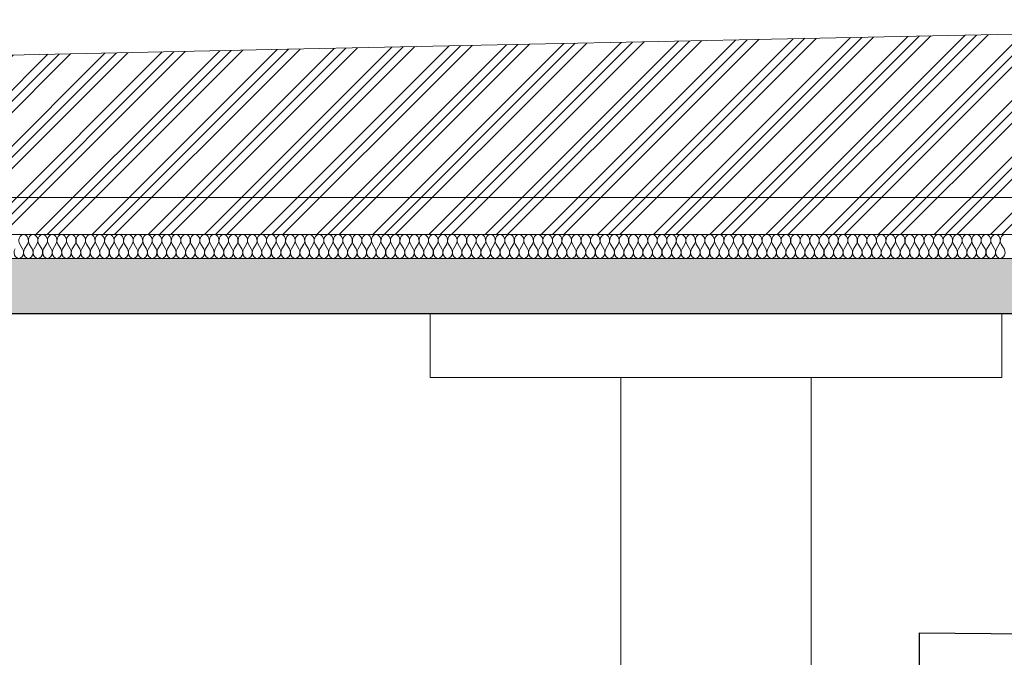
# Model space of a CAD drawing. Header units: millimetres. Extents: x -7244281 to -6598479, y 5719953 to 5938280.
# Tile 12 of 73: x -6785141 to -6778941, y 5730934 to 5734951. Entities that reach past the tile are written whole.
import ezdxf

# ---------------------------------------------------------------- set-up
doc = ezdxf.new("R2010")
doc.units = ezdxf.units.MM
doc.header["$MEASUREMENT"] = 0
doc.set_wipeout_variables(frame=1)
doc.linetypes.add('Wipeout_Contour', pattern=[1000, 0, -1000])
for name, color, linetype, lineweight in [('0_Ном._пера__1', 7, 'Continuous', 0), ('0_Ном._пера__120', 7, 'Continuous', 0), ('АР-Перекрытия_Приямки.АР_Ном._пера__1', 7, 'Continuous', 30), ('АР-Перекрытия_Приямки.АР_Ном._пера__101', 252, 'Continuous', 0), ('АР-Разуклонка кровли_Ном._пера__1', 7, 'Continuous', 0), ('АР-Стены_внутренние_пилоны.АР_Ном._пера__1', 7, 'Continuous', 30), ('АР-Чертеж-Размеры.АР_Ном._пера__1', 7, 'Continuous', 0), ('Местность - Рельеф_Ном._пера__1', 7, 'Continuous', 0)]:
    doc.layers.add(name, color=color, linetype=linetype, lineweight=lineweight)
for name, color, linetype in [('АР-Перекрытия_Приямки.АР', 7, 'Continuous'), ('АР-Разуклонка кровли', 7, 'Continuous'), ('АР-Стены_внутренние_пилоны.АР', 7, 'Continuous'), ('АР-Чертеж-Размеры.АР', 7, 'Continuous'), ('Местность - Рельеф', 7, 'Continuous')]:
    doc.layers.add(name, color=color, linetype=linetype)
doc.styles.add('РЎР“Р•РќР•Р\xa0Р\x98Р\xa0_РЎРўР\x98Р›Р¬_2', font='GOST_Common.ttf')
doc.dimstyles.new('СГЕНЕРИР_СТИЛЬ__3', dxfattribs={"dimtxt": 200, "dimasz": 142.5, "dimexe": 0.18, "dimexo": 300000, "dimgap": 0, "dimtad": 1, "dimlfac": 0.001, "dimzin": 0, "dimdsep": 46, "dimtxsty": 'РЎР“Р•РќР•Р\xa0Р\x98Р\xa0_РЎРўР\x98Р›Р¬_2', "dimblk": 'ARROWHEAD_6', "dimblk1": 'ARROWHEAD_6', "dimblk2": 'ARROWHEAD_6', "dimcen": 0.09, "dimclrd": 7, "dimclre": 7, "dimclrt": 7, "dimadec": 0, "dimazin": 0, "dimtfac": 1, "dimtdec": 4, "dimtmove": 0, "dimatfit": 3, "dimfxl": 1, "dimtolj": 1, "dimtzin": 0, "dimarcsym": 0})
doc.dimstyles.new('СГЕНЕРИР_СТИЛЬ__7', dxfattribs={"dimtxt": 0.18, "dimasz": 91.2, "dimexe": 0.18, "dimexo": 0.0625, "dimgap": 0, "dimtad": 0, "dimtih": 1, "dimtoh": 1, "dimdec": 4, "dimzin": 0, "dimdsep": 46, "dimcen": 0.09, "dimadec": 0, "dimazin": 0, "dimtfac": 1, "dimtdec": 4, "dimtmove": 0, "dimatfit": 3, "dimldrblk": 'ARROWHEAD_11', "dimfxl": 1, "dimtolj": 1, "dimtzin": 0, "dimarcsym": 0})

# ---------------------------------------------------------------- blocks, each defined once
blk = doc.blocks.new('Элемент Разреза_6_1', base_point=(-6283484.9, 5731197))
at = {"layer": 'АР-Перекрытия_Приямки.АР_Ном._пера__101', "linetype": 'Continuous', "lineweight": 0}
h = blk.add_hatch(dxfattribs=at)
h.set_pattern_fill('ЖЕЛЕЗОБЕТОН__PROJECT__0001', color=252, style=0, pattern_type=2)
h.set_pattern_definition([(45, (-6283484.88, 5731196.98), (-84.852814, 84.852814), []), (45, (-6283527.3, 5731239.41), (-84.852814, 84.852814), [90, -30, 0, -30])])
h.paths.add_polyline_path([(-6808853.1, 5733097), (-6767056.6, 5733097), (-6767056.6, 5733447), (-6808853.1, 5733447)])
at = {"layer": 'АР-Перекрытия_Приямки.АР_Ном._пера__1', "color": 7, "linetype": 'Continuous', "lineweight": 30}
for p, q in [((-6767056.6, 5733447), (-6808853.1, 5733447)), ((-6767456.6, 5733097), (-6796706.6, 5733097))]:
    blk.add_line(p, q, dxfattribs=at)
blk = doc.blocks.new('Элемент Разреза_9_1', base_point=(-6283484.9, 5731197))
at = {"layer": 'Местность - Рельеф', "linetype": 'Continuous', "lineweight": 0, "true_color": 0x000000}
h = blk.add_hatch(dxfattribs=at)
h.set_pattern_fill('АЛЮМИНИЙ_0001', color=18, style=0, pattern_type=2)
h.set_pattern_definition([(45, (-6283484.88, 5731196.98), (-176.7767, 176.7767), []), (45, (-6283520.23, 5731232.34), (-176.7767, 176.7767), []), (45, (-6283555.6, 5731267.7), (-176.7767, 176.7767), [])])
h.paths.add_polyline_path([(-6808853.1, 5733447), (-6767056.6, 5733447), (-6767056.6, 5729797), (-6764184.8, 5729797), (-6764184.8, 5734950.9), (-6765000.5, 5734934), (-6768199.7, 5734932.4), (-6777057.5, 5734897), (-6783555, 5734762.4), (-6785794.5, 5734713.8), (-6789811.1, 5734630.6), (-6797346.2, 5734623.6), (-6802770.1, 5734669), (-6808169.9, 5734610.5), (-6808294.5, 5734612.9), (-6808853.1, 5734614.7)])
at = {"layer": 'Местность - Рельеф_Ном._пера__1', "color": 7, "linetype": 'Continuous', "lineweight": 0, "flags": 128}
blk.add_lwpolyline([(-6808853.1, 5734614.7), (-6808294.5, 5734612.9), (-6808169.9, 5734610.5), (-6802770.1, 5734669), (-6797346.2, 5734623.6), (-6789811.1, 5734630.6), (-6785794.5, 5734713.8), (-6783555, 5734762.4), (-6777057.5, 5734897), (-6768199.7, 5734932.4), (-6765000.5, 5734934), (-6764184.8, 5734950.9)], dxfattribs=at)
blk = doc.blocks.new('Элемент Разреза_12_1', base_point=(-6283484.9, 5731197))
at = {"layer": 'АР-Разуклонка кровли_Ном._пера__1', "color": 7, "linetype": 'Continuous', "lineweight": 0, "flags": 128}
blk.add_lwpolyline([(-6767056.6, 5733787), (-6769790.5, 5733831.5), (-6808853.1, 5733831.5)], dxfattribs=at)
blk = doc.blocks.new('Элемент Разреза_13_1', base_point=(-6283484.9, 5731197))
at = {"layer": 'АР-Стены_внутренние_пилоны.АР_Ном._пера__1', "color": 7, "linetype": 'Continuous', "lineweight": 0}
for p, q in [((-6781356.6, 5730330.2), (-6781356.6, 5733097)), ((-6780156.6, 5730197), (-6780156.6, 5733097)), ((-6781356.6, 5726597), (-6781356.6, 5729797)), ((-6780156.6, 5726597), (-6780156.6, 5729797))]:
    blk.add_line(p, q, dxfattribs=at)
blk = doc.blocks.new('*X55', base_point=(-6283484.9, 5731197))
at = {"layer": '0_Ном._пера__1', "color": 7, "linetype": 'Continuous', "lineweight": 0}
for p, q in [((-6785122.5, 5733507), (-6785140.5, 5733537)), ((-6785110.5, 5733507), (-6785092.5, 5733537)), ((-6785062.5, 5733507), (-6785080.5, 5733537)), ((-6785050.5, 5733507), (-6785032.5, 5733537)), ((-6785002.5, 5733507), (-6785020.5, 5733537)), ((-6784990.5, 5733507), (-6784972.5, 5733537)), ((-6784942.5, 5733507), (-6784960.5, 5733537)), ((-6784930.5, 5733507), (-6784912.5, 5733537)), ((-6784882.5, 5733507), (-6784900.5, 5733537)), ((-6784870.5, 5733507), (-6784852.5, 5733537)), ((-6784822.5, 5733507), (-6784840.5, 5733537)), ((-6784810.5, 5733507), (-6784792.5, 5733537)), ((-6784762.5, 5733507), (-6784780.5, 5733537)), ((-6784750.5, 5733507), (-6784732.5, 5733537)), ((-6784702.5, 5733507), (-6784720.5, 5733537)), ((-6784690.5, 5733507), (-6784672.5, 5733537)), ((-6784642.5, 5733507), (-6784660.5, 5733537)), ((-6784630.5, 5733507), (-6784612.5, 5733537)), ((-6784582.5, 5733507), (-6784600.5, 5733537)), ((-6784570.5, 5733507), (-6784552.5, 5733537)), ((-6784522.5, 5733507), (-6784540.5, 5733537)), ((-6784510.5, 5733507), (-6784492.5, 5733537)), ((-6784462.5, 5733507), (-6784480.5, 5733537)), ((-6784450.5, 5733507), (-6784432.5, 5733537)), ((-6784402.5, 5733507), (-6784420.5, 5733537)), ((-6784390.5, 5733507), (-6784372.5, 5733537)), ((-6784342.5, 5733507), (-6784360.5, 5733537)), ((-6784330.5, 5733507), (-6784312.5, 5733537)), ((-6784282.5, 5733507), (-6784300.5, 5733537)), ((-6784270.5, 5733507), (-6784252.5, 5733537)), ((-6784222.5, 5733507), (-6784240.5, 5733537)), ((-6784210.5, 5733507), (-6784192.5, 5733537)), ((-6784162.5, 5733507), (-6784180.5, 5733537)), ((-6784150.5, 5733507), (-6784132.5, 5733537)), ((-6784102.5, 5733507), (-6784120.5, 5733537)), ((-6784090.5, 5733507), (-6784072.5, 5733537)), ((-6784042.5, 5733507), (-6784060.5, 5733537)), ((-6784030.5, 5733507), (-6784012.5, 5733537)), ((-6783982.5, 5733507), (-6784000.5, 5733537)), ((-6783970.5, 5733507), (-6783952.5, 5733537)), ((-6783922.5, 5733507), (-6783940.5, 5733537)), ((-6783910.5, 5733507), (-6783892.5, 5733537)), ((-6783862.5, 5733507), (-6783880.5, 5733537)), ((-6783850.5, 5733507), (-6783832.5, 5733537)), ((-6783802.5, 5733507), (-6783820.5, 5733537)), ((-6783790.5, 5733507), (-6783772.5, 5733537)), ((-6783742.5, 5733507), (-6783760.5, 5733537)), ((-6783730.5, 5733507), (-6783712.5, 5733537)), ((-6783682.5, 5733507), (-6783700.5, 5733537)), ((-6783670.5, 5733507), (-6783652.5, 5733537)), ((-6783622.5, 5733507), (-6783640.5, 5733537)), ((-6783610.5, 5733507), (-6783592.5, 5733537)), ((-6783562.5, 5733507), (-6783580.5, 5733537)), ((-6783550.5, 5733507), (-6783532.5, 5733537)), ((-6783502.5, 5733507), (-6783520.5, 5733537)), ((-6783490.5, 5733507), (-6783472.5, 5733537)), ((-6783442.5, 5733507), (-6783460.5, 5733537)), ((-6783430.5, 5733507), (-6783412.5, 5733537)), ((-6783382.5, 5733507), (-6783400.5, 5733537)), ((-6783370.5, 5733507), (-6783352.5, 5733537)), ((-6783322.5, 5733507), (-6783340.5, 5733537)), ((-6783310.5, 5733507), (-6783292.5, 5733537)), ((-6783262.5, 5733507), (-6783280.5, 5733537)), ((-6783250.5, 5733507), (-6783232.5, 5733537)), ((-6783202.5, 5733507), (-6783220.5, 5733537)), ((-6783190.5, 5733507), (-6783172.5, 5733537)), ((-6783142.5, 5733507), (-6783160.5, 5733537)), ((-6783130.5, 5733507), (-6783112.5, 5733537)), ((-6783082.5, 5733507), (-6783100.5, 5733537)), ((-6783070.5, 5733507), (-6783052.5, 5733537)), ((-6783022.5, 5733507), (-6783040.5, 5733537)), ((-6783010.5, 5733507), (-6782992.5, 5733537)), ((-6782962.5, 5733507), (-6782980.5, 5733537)), ((-6782950.5, 5733507), (-6782932.5, 5733537)), ((-6782902.5, 5733507), (-6782920.5, 5733537)), ((-6782890.5, 5733507), (-6782872.5, 5733537)), ((-6782842.5, 5733507), (-6782860.5, 5733537)), ((-6782830.5, 5733507), (-6782812.5, 5733537)), ((-6782782.5, 5733507), (-6782800.5, 5733537)), ((-6782770.5, 5733507), (-6782752.5, 5733537)), ((-6782722.5, 5733507), (-6782740.5, 5733537)), ((-6782710.5, 5733507), (-6782692.5, 5733537)), ((-6782662.5, 5733507), (-6782680.5, 5733537)), ((-6782650.5, 5733507), (-6782632.5, 5733537)), ((-6782602.5, 5733507), (-6782620.5, 5733537)), ((-6782590.5, 5733507), (-6782572.5, 5733537)), ((-6782542.5, 5733507), (-6782560.5, 5733537)), ((-6782530.5, 5733507), (-6782512.5, 5733537)), ((-6782482.5, 5733507), (-6782500.5, 5733537)), ((-6782470.5, 5733507), (-6782452.5, 5733537)), ((-6782422.5, 5733507), (-6782440.5, 5733537)), ((-6782410.5, 5733507), (-6782392.5, 5733537)), ((-6782362.5, 5733507), (-6782380.5, 5733537)), ((-6782350.5, 5733507), (-6782332.5, 5733537)), ((-6782302.5, 5733507), (-6782320.5, 5733537)), ((-6782290.5, 5733507), (-6782272.5, 5733537)), ((-6782242.5, 5733507), (-6782260.5, 5733537)), ((-6782230.5, 5733507), (-6782212.5, 5733537)), ((-6782182.5, 5733507), (-6782200.5, 5733537)), ((-6782170.5, 5733507), (-6782152.5, 5733537)), ((-6782122.5, 5733507), (-6782140.5, 5733537)), ((-6782110.5, 5733507), (-6782092.5, 5733537)), ((-6782062.5, 5733507), (-6782080.5, 5733537)), ((-6782050.5, 5733507), (-6782032.5, 5733537)), ((-6782002.5, 5733507), (-6782020.5, 5733537)), ((-6781990.5, 5733507), (-6781972.5, 5733537)), ((-6781942.5, 5733507), (-6781960.5, 5733537)), ((-6781930.5, 5733507), (-6781912.5, 5733537)), ((-6781882.5, 5733507), (-6781900.5, 5733537)), ((-6781870.5, 5733507), (-6781852.5, 5733537)), ((-6781822.5, 5733507), (-6781840.5, 5733537)), ((-6781810.5, 5733507), (-6781792.5, 5733537)), ((-6781762.5, 5733507), (-6781780.5, 5733537)), ((-6781750.5, 5733507), (-6781732.5, 5733537)), ((-6781702.5, 5733507), (-6781720.5, 5733537)), ((-6781690.5, 5733507), (-6781672.5, 5733537)), ((-6781642.5, 5733507), (-6781660.5, 5733537)), ((-6781630.5, 5733507), (-6781612.5, 5733537)), ((-6781582.5, 5733507), (-6781600.5, 5733537)), ((-6781570.5, 5733507), (-6781552.5, 5733537)), ((-6781522.5, 5733507), (-6781540.5, 5733537)), ((-6781510.5, 5733507), (-6781492.5, 5733537)), ((-6781462.5, 5733507), (-6781480.5, 5733537)), ((-6781450.5, 5733507), (-6781432.5, 5733537)), ((-6781402.5, 5733507), (-6781420.5, 5733537)), ((-6781390.5, 5733507), (-6781372.5, 5733537)), ((-6781342.5, 5733507), (-6781360.5, 5733537)), ((-6781330.5, 5733507), (-6781312.5, 5733537)), ((-6781282.5, 5733507), (-6781300.5, 5733537)), ((-6781270.5, 5733507), (-6781252.5, 5733537)), ((-6781222.5, 5733507), (-6781240.5, 5733537)), ((-6781210.5, 5733507), (-6781192.5, 5733537)), ((-6781162.5, 5733507), (-6781180.5, 5733537)), ((-6781150.5, 5733507), (-6781132.5, 5733537)), ((-6781102.5, 5733507), (-6781120.5, 5733537)), ((-6781090.5, 5733507), (-6781072.5, 5733537)), ((-6781042.5, 5733507), (-6781060.5, 5733537)), ((-6781030.5, 5733507), (-6781012.5, 5733537)), ((-6780982.5, 5733507), (-6781000.5, 5733537)), ((-6780970.5, 5733507), (-6780952.5, 5733537)), ((-6780922.5, 5733507), (-6780940.5, 5733537)), ((-6780910.5, 5733507), (-6780892.5, 5733537)), ((-6780862.5, 5733507), (-6780880.5, 5733537)), ((-6780850.5, 5733507), (-6780832.5, 5733537)), ((-6780802.5, 5733507), (-6780820.5, 5733537)), ((-6780790.5, 5733507), (-6780772.5, 5733537)), ((-6780742.5, 5733507), (-6780760.5, 5733537)), ((-6780730.5, 5733507), (-6780712.5, 5733537)), ((-6780682.5, 5733507), (-6780700.5, 5733537)), ((-6780670.5, 5733507), (-6780652.5, 5733537)), ((-6780622.5, 5733507), (-6780640.5, 5733537)), ((-6780610.5, 5733507), (-6780592.5, 5733537)), ((-6780562.5, 5733507), (-6780580.5, 5733537)), ((-6780550.5, 5733507), (-6780532.5, 5733537)), ((-6780502.5, 5733507), (-6780520.5, 5733537)), ((-6780490.5, 5733507), (-6780472.5, 5733537)), ((-6780442.5, 5733507), (-6780460.5, 5733537)), ((-6780430.5, 5733507), (-6780412.5, 5733537)), ((-6780382.5, 5733507), (-6780400.5, 5733537)), ((-6780370.5, 5733507), (-6780352.5, 5733537)), ((-6780322.5, 5733507), (-6780340.5, 5733537)), ((-6780310.5, 5733507), (-6780292.5, 5733537)), ((-6780262.5, 5733507), (-6780280.5, 5733537)), ((-6780250.5, 5733507), (-6780232.5, 5733537)), ((-6780202.5, 5733507), (-6780220.5, 5733537)), ((-6780190.5, 5733507), (-6780172.5, 5733537)), ((-6780142.5, 5733507), (-6780160.5, 5733537)), ((-6780130.5, 5733507), (-6780112.5, 5733537)), ((-6780082.5, 5733507), (-6780100.5, 5733537)), ((-6780070.5, 5733507), (-6780052.5, 5733537)), ((-6780022.5, 5733507), (-6780040.5, 5733537)), ((-6780010.5, 5733507), (-6779992.5, 5733537)), ((-6779962.5, 5733507), (-6779980.5, 5733537)), ((-6779950.5, 5733507), (-6779932.5, 5733537)), ((-6779902.5, 5733507), (-6779920.5, 5733537)), ((-6779890.5, 5733507), (-6779872.5, 5733537)), ((-6779842.5, 5733507), (-6779860.5, 5733537)), ((-6779830.5, 5733507), (-6779812.5, 5733537)), ((-6779782.5, 5733507), (-6779800.5, 5733537)), ((-6779770.5, 5733507), (-6779752.5, 5733537)), ((-6779722.5, 5733507), (-6779740.5, 5733537)), ((-6779710.5, 5733507), (-6779692.5, 5733537)), ((-6779662.5, 5733507), (-6779680.5, 5733537)), ((-6779650.5, 5733507), (-6779632.5, 5733537)), ((-6779602.5, 5733507), (-6779620.5, 5733537)), ((-6779590.5, 5733507), (-6779572.5, 5733537)), ((-6779542.5, 5733507), (-6779560.5, 5733537)), ((-6779530.5, 5733507), (-6779512.5, 5733537)), ((-6779482.5, 5733507), (-6779500.5, 5733537)), ((-6779470.5, 5733507), (-6779452.5, 5733537)), ((-6779422.5, 5733507), (-6779440.5, 5733537)), ((-6779410.5, 5733507), (-6779392.5, 5733537)), ((-6779362.5, 5733507), (-6779380.5, 5733537)), ((-6779350.5, 5733507), (-6779332.5, 5733537)), ((-6779302.5, 5733507), (-6779320.5, 5733537)), ((-6779290.5, 5733507), (-6779272.5, 5733537)), ((-6779242.5, 5733507), (-6779260.5, 5733537)), ((-6779230.5, 5733507), (-6779212.5, 5733537)), ((-6779182.5, 5733507), (-6779200.5, 5733537)), ((-6779170.5, 5733507), (-6779152.5, 5733537)), ((-6779122.5, 5733507), (-6779140.5, 5733537)), ((-6779110.5, 5733507), (-6779092.5, 5733537)), ((-6779062.5, 5733507), (-6779080.5, 5733537)), ((-6779050.5, 5733507), (-6779032.5, 5733537)), ((-6779002.5, 5733507), (-6779020.5, 5733537)), ((-6778990.5, 5733507), (-6778972.5, 5733537)), ((-6778942.5, 5733507), (-6778960.5, 5733537))]:
    blk.add_line(p, q, dxfattribs=at)
for centre, start_param, end_param in [((-6785116.5, 5733559.5), 0, 2.214297), ((-6785116.5, 5733559.5), 4.068888, 6.283185), ((-6785056.5, 5733559.5), 0, 2.214297), ((-6785056.5, 5733559.5), 4.068888, 6.283185), ((-6784996.5, 5733559.5), 0, 2.214297), ((-6784996.5, 5733559.5), 4.068888, 6.283185), ((-6784936.5, 5733559.5), 0, 2.214297), ((-6784936.5, 5733559.5), 4.068888, 6.283185), ((-6784876.5, 5733559.5), 0, 2.214297), ((-6784876.5, 5733559.5), 4.068888, 6.283185), ((-6784816.5, 5733559.5), 0, 2.214297), ((-6784816.5, 5733559.5), 4.068888, 6.283185), ((-6784756.5, 5733559.5), 0, 2.214297), ((-6784756.5, 5733559.5), 4.068888, 6.283185), ((-6784696.5, 5733559.5), 0, 2.214297), ((-6784696.5, 5733559.5), 4.068888, 6.283185), ((-6784636.5, 5733559.5), 0, 2.214297), ((-6784636.5, 5733559.5), 4.068888, 6.283185), ((-6784576.5, 5733559.5), 0, 2.214297), ((-6784576.5, 5733559.5), 4.068888, 6.283185), ((-6784516.5, 5733559.5), 0, 2.214297), ((-6784516.5, 5733559.5), 4.068888, 6.283185), ((-6784456.5, 5733559.5), 0, 2.214297), ((-6784456.5, 5733559.5), 4.068888, 6.283185), ((-6784396.5, 5733559.5), 0, 2.214297), ((-6784396.5, 5733559.5), 4.068888, 6.283185), ((-6784336.5, 5733559.5), 0, 2.214297), ((-6784336.5, 5733559.5), 4.068888, 6.283185), ((-6784276.5, 5733559.5), 0, 2.214297), ((-6784276.5, 5733559.5), 4.068888, 6.283185), ((-6784216.5, 5733559.5), 0, 2.214297), ((-6784216.5, 5733559.5), 4.068888, 6.283185), ((-6784156.5, 5733559.5), 0, 2.214297), ((-6784156.5, 5733559.5), 4.068888, 6.283185), ((-6784096.5, 5733559.5), 0, 2.214297), ((-6784096.5, 5733559.5), 4.068888, 6.283185), ((-6784036.5, 5733559.5), 0, 2.214297), ((-6784036.5, 5733559.5), 4.068888, 6.283185), ((-6783976.5, 5733559.5), 0, 2.214297), ((-6783976.5, 5733559.5), 4.068888, 6.283185), ((-6783916.5, 5733559.5), 0, 2.214297), ((-6783916.5, 5733559.5), 4.068888, 6.283185), ((-6783856.5, 5733559.5), 0, 2.214297), ((-6783856.5, 5733559.5), 4.068888, 6.283185), ((-6783796.5, 5733559.5), 0, 2.214297), ((-6783796.5, 5733559.5), 4.068888, 6.283185), ((-6783736.5, 5733559.5), 0, 2.214297), ((-6783736.5, 5733559.5), 4.068888, 6.283185), ((-6783676.5, 5733559.5), 0, 2.214297), ((-6783676.5, 5733559.5), 4.068888, 6.283185), ((-6783616.5, 5733559.5), 0, 2.214297), ((-6783616.5, 5733559.5), 4.068888, 6.283185), ((-6783556.5, 5733559.5), 0, 2.214297), ((-6783556.5, 5733559.5), 4.068888, 6.283185), ((-6783496.5, 5733559.5), 0, 2.214297), ((-6783496.5, 5733559.5), 4.068888, 6.283185), ((-6783436.5, 5733559.5), 0, 2.214297), ((-6783436.5, 5733559.5), 4.068888, 6.283185), ((-6783376.5, 5733559.5), 0, 2.214297), ((-6783376.5, 5733559.5), 4.068888, 6.283185), ((-6783316.5, 5733559.5), 0, 2.214297), ((-6783316.5, 5733559.5), 4.068888, 6.283185), ((-6783256.5, 5733559.5), 0, 2.214297), ((-6783256.5, 5733559.5), 4.068888, 6.283185), ((-6783196.5, 5733559.5), 0, 2.214297), ((-6783196.5, 5733559.5), 4.068888, 6.283185), ((-6783136.5, 5733559.5), 0, 2.214297), ((-6783136.5, 5733559.5), 4.068888, 6.283185), ((-6783076.5, 5733559.5), 0, 2.214297), ((-6783076.5, 5733559.5), 4.068888, 6.283185), ((-6783016.5, 5733559.5), 0, 2.214297), ((-6783016.5, 5733559.5), 4.068888, 6.283185), ((-6782956.5, 5733559.5), 0, 2.214297), ((-6782956.5, 5733559.5), 4.068888, 6.283185), ((-6782896.5, 5733559.5), 0, 2.214297), ((-6782896.5, 5733559.5), 4.068888, 6.283185), ((-6782836.5, 5733559.5), 0, 2.214297), ((-6782836.5, 5733559.5), 4.068888, 6.283185), ((-6782776.5, 5733559.5), 0, 2.214297), ((-6782776.5, 5733559.5), 4.068888, 6.283185), ((-6782716.5, 5733559.5), 0, 2.214297), ((-6782716.5, 5733559.5), 4.068888, 6.283185), ((-6782656.5, 5733559.5), 0, 2.214297), ((-6782656.5, 5733559.5), 4.068888, 6.283185), ((-6782596.5, 5733559.5), 0, 2.214297), ((-6782596.5, 5733559.5), 4.068888, 6.283185), ((-6782536.5, 5733559.5), 0, 2.214297), ((-6782536.5, 5733559.5), 4.068888, 6.283185), ((-6782476.5, 5733559.5), 0, 2.214297), ((-6782476.5, 5733559.5), 4.068888, 6.283185), ((-6782416.5, 5733559.5), 0, 2.214297), ((-6782416.5, 5733559.5), 4.068888, 6.283185), ((-6782356.5, 5733559.5), 0, 2.214297), ((-6782356.5, 5733559.5), 4.068888, 6.283185), ((-6782296.5, 5733559.5), 0, 2.214297), ((-6782296.5, 5733559.5), 4.068888, 6.283185), ((-6782236.5, 5733559.5), 0, 2.214297), ((-6782236.5, 5733559.5), 4.068888, 6.283185), ((-6782176.5, 5733559.5), 0, 2.214297), ((-6782176.5, 5733559.5), 4.068888, 6.283185), ((-6782116.5, 5733559.5), 0, 2.214297), ((-6782116.5, 5733559.5), 4.068888, 6.283185), ((-6782056.5, 5733559.5), 0, 2.214297), ((-6782056.5, 5733559.5), 4.068888, 6.283185), ((-6781996.5, 5733559.5), 0, 2.214297), ((-6781996.5, 5733559.5), 4.068888, 6.283185), ((-6781936.5, 5733559.5), 0, 2.214297), ((-6781936.5, 5733559.5), 4.068888, 6.283185), ((-6781876.5, 5733559.5), 0, 2.214297), ((-6781876.5, 5733559.5), 4.068888, 6.283185), ((-6781816.5, 5733559.5), 0, 2.214297), ((-6781816.5, 5733559.5), 4.068888, 6.283185), ((-6781756.5, 5733559.5), 0, 2.214297), ((-6781756.5, 5733559.5), 4.068888, 6.283185), ((-6781696.5, 5733559.5), 0, 2.214297), ((-6781696.5, 5733559.5), 4.068888, 6.283185), ((-6781636.5, 5733559.5), 0, 2.214297), ((-6781636.5, 5733559.5), 4.068888, 6.283185), ((-6781576.5, 5733559.5), 0, 2.214297), ((-6781576.5, 5733559.5), 4.068888, 6.283185), ((-6781516.5, 5733559.5), 0, 2.214297), ((-6781516.5, 5733559.5), 4.068888, 6.283185), ((-6781456.5, 5733559.5), 0, 2.214297), ((-6781456.5, 5733559.5), 4.068888, 6.283185), ((-6781396.5, 5733559.5), 0, 2.214297), ((-6781396.5, 5733559.5), 4.068888, 6.283185), ((-6781336.5, 5733559.5), 0, 2.214297), ((-6781336.5, 5733559.5), 4.068888, 6.283185), ((-6781276.5, 5733559.5), 0, 2.214297), ((-6781276.5, 5733559.5), 4.068888, 6.283185), ((-6781216.5, 5733559.5), 0, 2.214297), ((-6781216.5, 5733559.5), 4.068888, 6.283185), ((-6781156.5, 5733559.5), 0, 2.214297), ((-6781156.5, 5733559.5), 4.068888, 6.283185), ((-6781096.5, 5733559.5), 0, 2.214297), ((-6781096.5, 5733559.5), 4.068888, 6.283185), ((-6781036.5, 5733559.5), 0, 2.214297), ((-6781036.5, 5733559.5), 4.068888, 6.283185), ((-6780976.5, 5733559.5), 0, 2.214297), ((-6780976.5, 5733559.5), 4.068888, 6.283185), ((-6780916.5, 5733559.5), 0, 2.214297), ((-6780916.5, 5733559.5), 4.068888, 6.283185), ((-6780856.5, 5733559.5), 0, 2.214297), ((-6780856.5, 5733559.5), 4.068888, 6.283185), ((-6780796.5, 5733559.5), 0, 2.214297), ((-6780796.5, 5733559.5), 4.068888, 6.283185), ((-6780736.5, 5733559.5), 0, 2.214297), ((-6780736.5, 5733559.5), 4.068888, 6.283185), ((-6780676.5, 5733559.5), 0, 2.214297), ((-6780676.5, 5733559.5), 4.068888, 6.283185), ((-6780616.5, 5733559.5), 0, 2.214297), ((-6780616.5, 5733559.5), 4.068888, 6.283185), ((-6780556.5, 5733559.5), 0, 2.214297), ((-6780556.5, 5733559.5), 4.068888, 6.283185), ((-6780496.5, 5733559.5), 0, 2.214297), ((-6780496.5, 5733559.5), 4.068888, 6.283185), ((-6780436.5, 5733559.5), 0, 2.214297), ((-6780436.5, 5733559.5), 4.068888, 6.283185), ((-6780376.5, 5733559.5), 0, 2.214297), ((-6780376.5, 5733559.5), 4.068888, 6.283185), ((-6780316.5, 5733559.5), 0, 2.214297), ((-6780316.5, 5733559.5), 4.068888, 6.283185), ((-6780256.5, 5733559.5), 0, 2.214297), ((-6780256.5, 5733559.5), 4.068888, 6.283185), ((-6780196.5, 5733559.5), 0, 2.214297), ((-6780196.5, 5733559.5), 4.068888, 6.283185), ((-6780136.5, 5733559.5), 0, 2.214297), ((-6780136.5, 5733559.5), 4.068888, 6.283185), ((-6780076.5, 5733559.5), 0, 2.214297), ((-6780076.5, 5733559.5), 4.068888, 6.283185), ((-6780016.5, 5733559.5), 0, 2.214297), ((-6780016.5, 5733559.5), 4.068888, 6.283185), ((-6779956.5, 5733559.5), 0, 2.214297), ((-6779956.5, 5733559.5), 4.068888, 6.283185), ((-6779896.5, 5733559.5), 0, 2.214297), ((-6779896.5, 5733559.5), 4.068888, 6.283185), ((-6779836.5, 5733559.5), 0, 2.214297), ((-6779836.5, 5733559.5), 4.068888, 6.283185), ((-6779776.5, 5733559.5), 0, 2.214297), ((-6779776.5, 5733559.5), 4.068888, 6.283185), ((-6779716.5, 5733559.5), 0, 2.214297), ((-6779716.5, 5733559.5), 4.068888, 6.283185), ((-6779656.5, 5733559.5), 0, 2.214297), ((-6779656.5, 5733559.5), 4.068888, 6.283185), ((-6779596.5, 5733559.5), 0, 2.214297), ((-6779596.5, 5733559.5), 4.068888, 6.283185), ((-6779536.5, 5733559.5), 0, 2.214297), ((-6779536.5, 5733559.5), 4.068888, 6.283185), ((-6779476.5, 5733559.5), 0, 2.214297), ((-6779476.5, 5733559.5), 4.068888, 6.283185), ((-6779416.5, 5733559.5), 0, 2.214297), ((-6779416.5, 5733559.5), 4.068888, 6.283185), ((-6779356.5, 5733559.5), 0, 2.214297), ((-6779356.5, 5733559.5), 4.068888, 6.283185), ((-6779296.5, 5733559.5), 0, 2.214297), ((-6779296.5, 5733559.5), 4.068888, 6.283185), ((-6779236.5, 5733559.5), 0, 2.214297), ((-6779236.5, 5733559.5), 4.068888, 6.283185), ((-6779176.5, 5733559.5), 0, 2.214297), ((-6779176.5, 5733559.5), 4.068888, 6.283185), ((-6779116.5, 5733559.5), 0, 2.214297), ((-6779116.5, 5733559.5), 4.068888, 6.283185), ((-6779056.5, 5733559.5), 0, 2.214297), ((-6779056.5, 5733559.5), 4.068888, 6.283185), ((-6778996.5, 5733559.5), 0, 2.214297), ((-6778996.5, 5733559.5), 4.068888, 6.283185), ((-6778936.5, 5733559.5), 0, 2.214297), ((-6785146.5, 5733484.5), 0.927295, 5.35589), ((-6785086.5, 5733484.5), 0.927295, 5.35589), ((-6785026.5, 5733484.5), 0.927295, 5.35589), ((-6784966.5, 5733484.5), 0.927295, 5.35589), ((-6784906.5, 5733484.5), 0.927295, 5.35589), ((-6784846.5, 5733484.5), 0.927295, 5.35589), ((-6784786.5, 5733484.5), 0.927295, 5.35589), ((-6784726.5, 5733484.5), 0.927295, 5.35589), ((-6784666.5, 5733484.5), 0.927295, 5.35589), ((-6784606.5, 5733484.5), 0.927295, 5.35589), ((-6784546.5, 5733484.5), 0.927295, 5.35589), ((-6784486.5, 5733484.5), 0.927295, 5.35589), ((-6784426.5, 5733484.5), 0.927295, 5.35589), ((-6784366.5, 5733484.5), 0.927295, 5.35589), ((-6784306.5, 5733484.5), 0.927295, 5.35589), ((-6784246.5, 5733484.5), 0.927295, 5.35589), ((-6784186.5, 5733484.5), 0.927295, 5.35589), ((-6784126.5, 5733484.5), 0.927295, 5.35589), ((-6784066.5, 5733484.5), 0.927295, 5.35589), ((-6784006.5, 5733484.5), 0.927295, 5.35589), ((-6783946.5, 5733484.5), 0.927295, 5.35589), ((-6783886.5, 5733484.5), 0.927295, 5.35589), ((-6783826.5, 5733484.5), 0.927295, 5.35589), ((-6783766.5, 5733484.5), 0.927295, 5.35589), ((-6783706.5, 5733484.5), 0.927295, 5.35589), ((-6783646.5, 5733484.5), 0.927295, 5.35589), ((-6783586.5, 5733484.5), 0.927295, 5.35589), ((-6783526.5, 5733484.5), 0.927295, 5.35589), ((-6783466.5, 5733484.5), 0.927295, 5.35589), ((-6783406.5, 5733484.5), 0.927295, 5.35589), ((-6783346.5, 5733484.5), 0.927295, 5.35589), ((-6783286.5, 5733484.5), 0.927295, 5.35589), ((-6783226.5, 5733484.5), 0.927295, 5.35589), ((-6783166.5, 5733484.5), 0.927295, 5.35589), ((-6783106.5, 5733484.5), 0.927295, 5.35589), ((-6783046.5, 5733484.5), 0.927295, 5.35589), ((-6782986.5, 5733484.5), 0.927295, 5.35589), ((-6782926.5, 5733484.5), 0.927295, 5.35589), ((-6782866.5, 5733484.5), 0.927295, 5.35589), ((-6782806.5, 5733484.5), 0.927295, 5.35589), ((-6782746.5, 5733484.5), 0.927295, 5.35589), ((-6782686.5, 5733484.5), 0.927295, 5.35589), ((-6782626.5, 5733484.5), 0.927295, 5.35589), ((-6782566.5, 5733484.5), 0.927295, 5.35589), ((-6782506.5, 5733484.5), 0.927295, 5.35589), ((-6782446.5, 5733484.5), 0.927295, 5.35589), ((-6782386.5, 5733484.5), 0.927295, 5.35589), ((-6782326.5, 5733484.5), 0.927295, 5.35589), ((-6782266.5, 5733484.5), 0.927295, 5.35589), ((-6782206.5, 5733484.5), 0.927295, 5.35589), ((-6782146.5, 5733484.5), 0.927295, 5.35589), ((-6782086.5, 5733484.5), 0.927295, 5.35589), ((-6782026.5, 5733484.5), 0.927295, 5.35589), ((-6781966.5, 5733484.5), 0.927295, 5.35589), ((-6781906.5, 5733484.5), 0.927295, 5.35589), ((-6781846.5, 5733484.5), 0.927295, 5.35589), ((-6781786.5, 5733484.5), 0.927295, 5.35589), ((-6781726.5, 5733484.5), 0.927295, 5.35589), ((-6781666.5, 5733484.5), 0.927295, 5.35589), ((-6781606.5, 5733484.5), 0.927295, 5.35589), ((-6781546.5, 5733484.5), 0.927295, 5.35589), ((-6781486.5, 5733484.5), 0.927295, 5.35589), ((-6781426.5, 5733484.5), 0.927295, 5.35589), ((-6781366.5, 5733484.5), 0.927295, 5.35589), ((-6781306.5, 5733484.5), 0.927295, 5.35589), ((-6781246.5, 5733484.5), 0.927295, 5.35589), ((-6781186.5, 5733484.5), 0.927295, 5.35589), ((-6781126.5, 5733484.5), 0.927295, 5.35589), ((-6781066.5, 5733484.5), 0.927295, 5.35589), ((-6781006.5, 5733484.5), 0.927295, 5.35589), ((-6780946.5, 5733484.5), 0.927295, 5.35589), ((-6780886.5, 5733484.5), 0.927295, 5.35589), ((-6780826.5, 5733484.5), 0.927295, 5.35589), ((-6780766.5, 5733484.5), 0.927295, 5.35589), ((-6780706.5, 5733484.5), 0.927295, 5.35589), ((-6780646.5, 5733484.5), 0.927295, 5.35589), ((-6780586.5, 5733484.5), 0.927295, 5.35589), ((-6780526.5, 5733484.5), 0.927295, 5.35589), ((-6780466.5, 5733484.5), 0.927295, 5.35589), ((-6780406.5, 5733484.5), 0.927295, 5.35589), ((-6780346.5, 5733484.5), 0.927295, 5.35589), ((-6780286.5, 5733484.5), 0.927295, 5.35589), ((-6780226.5, 5733484.5), 0.927295, 5.35589), ((-6780166.5, 5733484.5), 0.927295, 5.35589), ((-6780106.5, 5733484.5), 0.927295, 5.35589), ((-6780046.5, 5733484.5), 0.927295, 5.35589), ((-6779986.5, 5733484.5), 0.927295, 5.35589), ((-6779926.5, 5733484.5), 0.927295, 5.35589), ((-6779866.5, 5733484.5), 0.927295, 5.35589), ((-6779806.5, 5733484.5), 0.927295, 5.35589), ((-6779746.5, 5733484.5), 0.927295, 5.35589), ((-6779686.5, 5733484.5), 0.927295, 5.35589), ((-6779626.5, 5733484.5), 0.927295, 5.35589), ((-6779566.5, 5733484.5), 0.927295, 5.35589), ((-6779506.5, 5733484.5), 0.927295, 5.35589), ((-6779446.5, 5733484.5), 0.927295, 5.35589), ((-6779386.5, 5733484.5), 0.927295, 5.35589), ((-6779326.5, 5733484.5), 0.927295, 5.35589), ((-6779266.5, 5733484.5), 0.927295, 5.35589), ((-6779206.5, 5733484.5), 0.927295, 5.35589), ((-6779146.5, 5733484.5), 0.927295, 5.35589), ((-6779086.5, 5733484.5), 0.927295, 5.35589), ((-6779026.5, 5733484.5), 0.927295, 5.35589), ((-6778966.5, 5733484.5), 0.927295, 5.35589)]:
    blk.add_ellipse(centre, major_axis=(0, 37.5), ratio=0.8, start_param=start_param, end_param=end_param, dxfattribs=at)
blk = doc.blocks.new('Штриховка_1_1', base_point=(-6283484.9, 5731197))
at = {"color": 254, "linetype": 'Wipeout_Contour', "lineweight": 0, "ltscale": 35541248.03680699}
blk.add_wipeout([(-6808853.1, 5733447), (-6766906.4, 5733447), (-6766906.4, 5733597), (-6808853.1, 5733597)], dxfattribs=at)
at = {"layer": '0_Ном._пера__1', "color": 7, "linetype": 'Continuous', "lineweight": 0, "flags": 128}
blk.add_lwpolyline([(-6808853.1, 5733447), (-6808853.1, 5733597), (-6766906.4, 5733597), (-6766906.4, 5733447)], close=True, dxfattribs=at)
at = {"layer": '0_Ном._пера__1', "color": 7, "linetype": 'Continuous', "lineweight": 0}
blk.add_blockref('*X55', (-6283484.9, 5731197), dxfattribs=at)
blk = doc.blocks.new('*D74', base_point=(-6283484.9, 5731197))
at = {"layer": 'АР-Чертеж-Размеры.АР_Ном._пера__1', "color": 7, "linetype": 'Continuous', "lineweight": 0, "transparency": 16777216}
for p, q in [((-6770198.1, 5732772), (-6770048.1, 5732622)), ((-6769982.5, 5732697), (-6770263.7, 5732697)), ((-6770123.1, 5730197), (-6770123.1, 5732697)), ((-6770198.1, 5730272), (-6770048.1, 5730122)), ((-6769982.5, 5730197), (-6770263.7, 5730197))]:
    blk.add_line(p, q, dxfattribs=at)
at = {"layer": 'АР-Чертеж-Размеры.АР_Ном._пера__1', "color": 7, "lineweight": 0, "transparency": 16777216, "char_height": 200, "attachment_point": 7, "rotation": 90, "style": 'РЎР“Р•РќР•Р\xa0Р\x98Р\xa0_РЎРўР\x98Р›Р¬_2'}
for s, insert in [('\\A1;{\\pql;\\fGOST Common|b0|i0|c204|p0;\\W1.000000;0,35}', (-6769664.7, 5732386.4)), ('\\A1;{\\pql;\\fGOST Common|b0|i0|c204|p0;\\W1.000000;0,40}', (-6770163.1, 5732106.9)), ('\\A1;{\\pql;\\fGOST Common|b0|i0|c204|p0;\\W1.000000;2,50}', (-6770163.1, 5731199.5)), ('\\A1;{\\pql;\\fGOST Common|b0|i0|c204|p0;\\W1.000000;0,15}', (-6770163.1, 5730272))]:
    blk.add_mtext(s, dxfattribs=dict(at, insert=insert))
blk = doc.blocks.new('ARROWHEAD_6')
at = {"color": 0, "linetype": 'Continuous', "lineweight": 0}
for p, q in [((-0.5, -0.5), (0.5, 0.5)), ((0, 0), (-1, 0))]:
    blk.add_line(p, q, dxfattribs=at)
blk = doc.blocks.new('ARROWHEAD_11')
at = {"color": 0, "linetype": 'Continuous', "lineweight": 0}
blk.add_line((0, 0), (-1, 0), dxfattribs=at)
at = {"color": 0, "linetype": 'Continuous', "lineweight": 0, "const_width": 0.25, "flags": 128}
blk.add_lwpolyline([(-0.125, 0, 1), (0.125, 0, 1)], format="xyb", close=True, dxfattribs=at)

msp = doc.modelspace()

# ---------------------------------------------------------------- linework, layer by layer
at = {"layer": '0_Ном._пера__120', "color": 7, "linetype": 'Continuous', "lineweight": 0}
msp.add_lwpolyline([(-6782556.62, 5733096.982), (-6778956.62, 5733096.982), (-6778956.62, 5732696.982), (-6782556.62, 5732696.982)], close=True, dxfattribs=at)

# ---------------------------------------------------------------- block references
at = {"layer": 'АР-Перекрытия_Приямки.АР', "lineweight": 0}
msp.add_blockref('Элемент Разреза_6_1', (-6283484.878, 5731196.982), dxfattribs=at)
at = {"layer": 'АР-Разуклонка кровли', "lineweight": 0}
msp.add_blockref('Элемент Разреза_12_1', (-6283484.878, 5731196.982), dxfattribs=at)
at = {"layer": 'АР-Стены_внутренние_пилоны.АР', "lineweight": 0}
msp.add_blockref('Элемент Разреза_13_1', (-6283484.878, 5731196.982), dxfattribs=at)
at = {"layer": 'Местность - Рельеф', "lineweight": 0}
msp.add_blockref('Элемент Разреза_9_1', (-6283484.878, 5731196.982), dxfattribs=at)

# ---------------------------------------------------------------- leaders
at = {"layer": '0_Ном._пера__120', "color": 7, "linetype": 'Continuous', "lineweight": 0, "annotation_type": 0, "has_hookline": 1, "hookline_direction": 0, "text_width": 3484.432}
msp.add_leader([(-6779474.987, 5730197.194), (-6779474.987, 5731087.813), (-6777232.901, 5731066.214)], dimstyle='СГЕНЕРИР_СТИЛЬ__7', dxfattribs=at)

# ---------------------------------------------------------------- next in the draw order: block references
at = {"layer": '0_Ном._пера__1', "color": 7, "linetype": 'Continuous', "lineweight": 0}
msp.add_blockref('Штриховка_1_1', (-6283484.878, 5731196.982), dxfattribs=at)

# ---------------------------------------------------------------- next in the draw order: wipeouts: each hides what was drawn before it
at = {"color": 254, "linetype": 'Wipeout_Contour', "lineweight": 0, "ltscale": 35517830.90531419}
msp.add_wipeout([(-6782556.62, 5733096.982), (-6778956.62, 5733096.982), (-6778956.62, 5732696.982), (-6782556.62, 5732696.982)], dxfattribs=at)

# ---------------------------------------------------------------- next in the draw order: linework, layer by layer
at = {"layer": '0_Ном._пера__1', "color": 7, "linetype": 'Continuous', "lineweight": 0, "flags": 128}
msp.add_lwpolyline([(-6782556.62, 5733096.982), (-6778956.62, 5733096.982), (-6778956.62, 5732696.982), (-6782556.62, 5732696.982)], close=True, dxfattribs=at)

# ---------------------------------------------------------------- next in the draw order: dimensions: what is measured, and where the dimension line sits
at = {"layer": 'АР-Чертеж-Размеры.АР', "color": 7, "linetype": 'Continuous', "lineweight": 0}
dim = msp.add_linear_dim(base=(-6770123.094, 5732696.982), p1=(-6788154.876, 5730196.982), p2=(-6770606.62, 5732696.982), angle=90, dimstyle='СГЕНЕРИР_СТИЛЬ__3', dxfattribs=at)
dim.commit()
dim.dimension.update_dxf_attribs({"geometry": '*D74', "text_midpoint": (-6770263.094, 5731458.437), "dimtype": 160, "text_rotation": 90})

doc.saveas('drawing.dxf')
